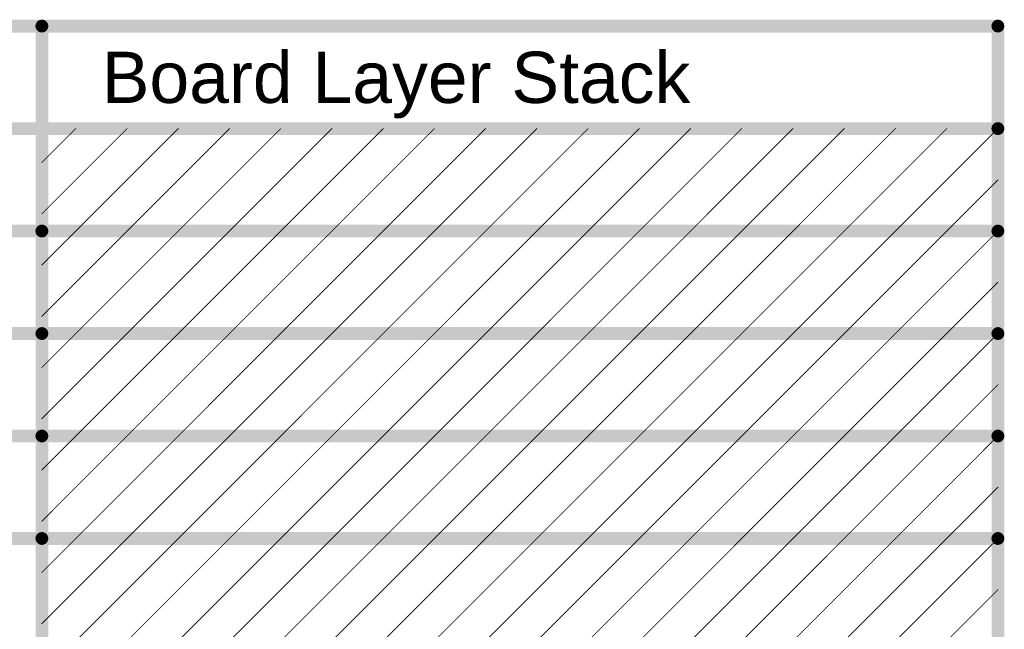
# Model space of a CAD drawing. Header units: inches. Extents: x -0.03 to 9.71, y 0 to 4.44.
# Tile 118 of 118: x 8.56 to 9.71, y 1.88 to 2.6. Entities that reach past the tile are written whole.
import ezdxf

# ---------------------------------------------------------------- set-up
doc = ezdxf.new("R2010")
doc.units = ezdxf.units.IN
doc.header["$MEASUREMENT"] = 0
doc.layers.add('Fabrication', color=76, linetype='Continuous')
doc.styles.add('Arial', font='txt', dxfattribs={"height": 0.2})

msp = doc.modelspace()

# ---------------------------------------------------------------- linework, layer by layer
at = {"layer": 'Fabrication'}
for points, const_width in [([(5.1656, 2.59), (9.7044, 2.59)], 0.015), ([(8.5847, 1.15), (8.5847, 2.59)], 0.015), ([(9.7044, 1.15), (9.7044, 2.59)], 0.015), ([(5.1656, 2.47), (9.7044, 2.47)], 0.015), ([(8.5847, 2.3703), (8.6844, 2.47)], 0.001), ([(8.5847, 2.4303), (8.6244, 2.47)], 0.001), ([(8.6244, 2.35), (8.7444, 2.47)], 0.001), ([(8.6844, 2.35), (8.8044, 2.47)], 0.001), ([(8.7444, 2.35), (8.8644, 2.47)], 0.001), ([(8.8044, 2.35), (8.9244, 2.47)], 0.001), ([(8.8644, 2.35), (8.9844, 2.47)], 0.001), ([(8.9244, 2.35), (9.0444, 2.47)], 0.001), ([(8.9844, 2.35), (9.1044, 2.47)], 0.001), ([(9.0444, 2.35), (9.1644, 2.47)], 0.001), ([(9.1044, 2.35), (9.2244, 2.47)], 0.001), ([(9.1644, 2.35), (9.2844, 2.47)], 0.001), ([(9.2244, 2.35), (9.3444, 2.47)], 0.001), ([(9.2844, 2.35), (9.4044, 2.47)], 0.001), ([(9.3444, 2.35), (9.4644, 2.47)], 0.001), ([(9.4044, 2.35), (9.5244, 2.47)], 0.001), ([(9.4644, 2.35), (9.5844, 2.47)], 0.001), ([(9.5244, 2.35), (9.6444, 2.47)], 0.001), ([(9.5844, 2.35), (9.7044, 2.47)], 0.001), ([(9.6444, 2.35), (9.7044, 2.41)], 0.001), ([(8.0148, 2.35), (8.5847, 2.35)], 0.015), ([(8.5847, 2.35), (9.7044, 2.35)], 0.015), ([(8.5847, 2.2503), (8.6844, 2.35)], 0.001), ([(8.5847, 2.3103), (8.6244, 2.35)], 0.001), ([(8.6244, 2.23), (8.7444, 2.35)], 0.001), ([(8.6844, 2.23), (8.8044, 2.35)], 0.001), ([(8.7444, 2.23), (8.8644, 2.35)], 0.001), ([(8.8044, 2.23), (8.9244, 2.35)], 0.001), ([(8.8644, 2.23), (8.9844, 2.35)], 0.001), ([(8.9244, 2.23), (9.0444, 2.35)], 0.001), ([(8.9844, 2.23), (9.1044, 2.35)], 0.001), ([(9.0444, 2.23), (9.1644, 2.35)], 0.001), ([(9.1044, 2.23), (9.2244, 2.35)], 0.001), ([(9.1644, 2.23), (9.2844, 2.35)], 0.001), ([(9.2244, 2.23), (9.3444, 2.35)], 0.001), ([(9.2844, 2.23), (9.4044, 2.35)], 0.001), ([(9.3444, 2.23), (9.4644, 2.35)], 0.001), ([(9.4044, 2.23), (9.5244, 2.35)], 0.001), ([(9.4644, 2.23), (9.5844, 2.35)], 0.001), ([(9.5244, 2.23), (9.6444, 2.35)], 0.001), ([(9.5844, 2.23), (9.7044, 2.35)], 0.001), ([(9.6444, 2.23), (9.7044, 2.29)], 0.001), ([(8.0148, 2.23), (8.5847, 2.23)], 0.015), ([(8.5847, 2.23), (9.7044, 2.23)], 0.015), ([(8.5847, 2.1303), (8.6844, 2.23)], 0.001), ([(8.5847, 2.1903), (8.6244, 2.23)], 0.001), ([(8.6244, 2.11), (8.7444, 2.23)], 0.001), ([(8.6844, 2.11), (8.8044, 2.23)], 0.001), ([(8.7444, 2.11), (8.8644, 2.23)], 0.001), ([(8.8044, 2.11), (8.9244, 2.23)], 0.001), ([(8.8644, 2.11), (8.9844, 2.23)], 0.001), ([(8.9244, 2.11), (9.0444, 2.23)], 0.001), ([(8.9844, 2.11), (9.1044, 2.23)], 0.001), ([(9.0444, 2.11), (9.1644, 2.23)], 0.001), ([(9.1044, 2.11), (9.2244, 2.23)], 0.001), ([(9.1644, 2.11), (9.2844, 2.23)], 0.001), ([(9.2244, 2.11), (9.3444, 2.23)], 0.001), ([(9.2844, 2.11), (9.4044, 2.23)], 0.001), ([(9.3444, 2.11), (9.4644, 2.23)], 0.001), ([(9.4044, 2.11), (9.5244, 2.23)], 0.001), ([(9.4644, 2.11), (9.5844, 2.23)], 0.001), ([(9.5244, 2.11), (9.6444, 2.23)], 0.001), ([(9.5844, 2.11), (9.7044, 2.23)], 0.001), ([(9.6444, 2.11), (9.7044, 2.17)], 0.001), ([(8.0148, 2.11), (8.5847, 2.11)], 0.015), ([(8.5847, 2.11), (9.7044, 2.11)], 0.015), ([(8.5847, 2.0103), (8.6844, 2.11)], 0.001), ([(8.5847, 2.0703), (8.6244, 2.11)], 0.001), ([(8.6244, 1.99), (8.7444, 2.11)], 0.001), ([(8.6844, 1.99), (8.8044, 2.11)], 0.001), ([(8.7444, 1.99), (8.8644, 2.11)], 0.001), ([(8.8044, 1.99), (8.9244, 2.11)], 0.001), ([(8.8644, 1.99), (8.9844, 2.11)], 0.001), ([(8.9244, 1.99), (9.0444, 2.11)], 0.001), ([(8.9844, 1.99), (9.1044, 2.11)], 0.001), ([(9.0444, 1.99), (9.1644, 2.11)], 0.001), ([(9.1044, 1.99), (9.2244, 2.11)], 0.001), ([(9.1644, 1.99), (9.2844, 2.11)], 0.001), ([(9.2244, 1.99), (9.3444, 2.11)], 0.001), ([(9.2844, 1.99), (9.4044, 2.11)], 0.001), ([(9.3444, 1.99), (9.4644, 2.11)], 0.001), ([(9.4044, 1.99), (9.5244, 2.11)], 0.001), ([(9.4644, 1.99), (9.5844, 2.11)], 0.001), ([(9.5244, 1.99), (9.6444, 2.11)], 0.001), ([(9.5844, 1.99), (9.7044, 2.11)], 0.001), ([(9.6444, 1.99), (9.7044, 2.05)], 0.001), ([(8.0148, 1.99), (8.5847, 1.99)], 0.015), ([(8.5847, 1.99), (9.7044, 1.99)], 0.015), ([(8.5847, 1.8903), (8.6844, 1.99)], 0.001), ([(8.5847, 1.9503), (8.6244, 1.99)], 0.001), ([(8.6244, 1.87), (8.7444, 1.99)], 0.001), ([(8.6844, 1.87), (8.8044, 1.99)], 0.001), ([(8.7444, 1.87), (8.8644, 1.99)], 0.001), ([(8.8044, 1.87), (8.9244, 1.99)], 0.001), ([(8.8644, 1.87), (8.9844, 1.99)], 0.001), ([(8.9244, 1.87), (9.0444, 1.99)], 0.001), ([(8.9844, 1.87), (9.1044, 1.99)], 0.001), ([(9.0444, 1.87), (9.1644, 1.99)], 0.001), ([(9.1044, 1.87), (9.2244, 1.99)], 0.001), ([(9.1644, 1.87), (9.2844, 1.99)], 0.001), ([(9.2244, 1.87), (9.3444, 1.99)], 0.001), ([(9.2844, 1.87), (9.4044, 1.99)], 0.001), ([(9.3444, 1.87), (9.4644, 1.99)], 0.001), ([(9.4044, 1.87), (9.5244, 1.99)], 0.001), ([(9.4644, 1.87), (9.5844, 1.99)], 0.001), ([(9.5244, 1.87), (9.6444, 1.99)], 0.001), ([(9.5844, 1.87), (9.7044, 1.99)], 0.001), ([(9.6444, 1.87), (9.7044, 1.93)], 0.001)]:
    msp.add_lwpolyline(points, dxfattribs=dict(at, const_width=const_width))
for points, const_width in [([(8.5809, 2.59, 1), (8.5884, 2.59, 1)], 0.0075), ([(9.7006, 2.59, 1), (9.7081, 2.59, 1)], 0.0075), ([(9.7006, 2.59, 1), (9.7081, 2.59, 1)], 0.0075), ([(8.6241, 2.47, 1), (8.6246, 2.47, 1)], 0.0005), ([(8.6841, 2.47, 1), (8.6846, 2.47, 1)], 0.0005), ([(8.7441, 2.47, 1), (8.7446, 2.47, 1)], 0.0005), ([(8.8041, 2.47, 1), (8.8046, 2.47, 1)], 0.0005), ([(8.8641, 2.47, 1), (8.8646, 2.47, 1)], 0.0005), ([(8.9241, 2.47, 1), (8.9246, 2.47, 1)], 0.0005), ([(8.9841, 2.47, 1), (8.9846, 2.47, 1)], 0.0005), ([(9.0441, 2.47, 1), (9.0446, 2.47, 1)], 0.0005), ([(9.1041, 2.47, 1), (9.1046, 2.47, 1)], 0.0005), ([(9.1641, 2.47, 1), (9.1646, 2.47, 1)], 0.0005), ([(9.2241, 2.47, 1), (9.2246, 2.47, 1)], 0.0005), ([(9.2841, 2.47, 1), (9.2846, 2.47, 1)], 0.0005), ([(9.3441, 2.47, 1), (9.3446, 2.47, 1)], 0.0005), ([(9.4041, 2.47, 1), (9.4046, 2.47, 1)], 0.0005), ([(9.4641, 2.47, 1), (9.4646, 2.47, 1)], 0.0005), ([(9.5241, 2.47, 1), (9.5246, 2.47, 1)], 0.0005), ([(9.5841, 2.47, 1), (9.5846, 2.47, 1)], 0.0005), ([(9.6441, 2.47, 1), (9.6446, 2.47, 1)], 0.0005), ([(9.7006, 2.47, 1), (9.7081, 2.47, 1)], 0.0075), ([(9.7041, 2.47, 1), (9.7046, 2.47, 1)], 0.0005), ([(8.5844, 2.4303, 1), (8.5849, 2.4303, 1)], 0.0005), ([(9.7041, 2.41, 1), (9.7046, 2.41, 1)], 0.0005), ([(8.5844, 2.3703, 1), (8.5849, 2.3703, 1)], 0.0005), ([(8.5809, 2.35, 1), (8.5884, 2.35, 1)], 0.0075), ([(8.5809, 2.35, 1), (8.5884, 2.35, 1)], 0.0075), ([(9.7006, 2.35, 1), (9.7081, 2.35, 1)], 0.0075), ([(8.6241, 2.35, 1), (8.6246, 2.35, 1)], 0.0005), ([(8.6241, 2.35, 1), (8.6246, 2.35, 1)], 0.0005), ([(8.6841, 2.35, 1), (8.6846, 2.35, 1)], 0.0005), ([(8.6841, 2.35, 1), (8.6846, 2.35, 1)], 0.0005), ([(8.7441, 2.35, 1), (8.7446, 2.35, 1)], 0.0005), ([(8.7441, 2.35, 1), (8.7446, 2.35, 1)], 0.0005), ([(8.8041, 2.35, 1), (8.8046, 2.35, 1)], 0.0005), ([(8.8041, 2.35, 1), (8.8046, 2.35, 1)], 0.0005), ([(8.8641, 2.35, 1), (8.8646, 2.35, 1)], 0.0005), ([(8.8641, 2.35, 1), (8.8646, 2.35, 1)], 0.0005), ([(8.9241, 2.35, 1), (8.9246, 2.35, 1)], 0.0005), ([(8.9241, 2.35, 1), (8.9246, 2.35, 1)], 0.0005), ([(8.9841, 2.35, 1), (8.9846, 2.35, 1)], 0.0005), ([(8.9841, 2.35, 1), (8.9846, 2.35, 1)], 0.0005), ([(9.0441, 2.35, 1), (9.0446, 2.35, 1)], 0.0005), ([(9.0441, 2.35, 1), (9.0446, 2.35, 1)], 0.0005), ([(9.1041, 2.35, 1), (9.1046, 2.35, 1)], 0.0005), ([(9.1041, 2.35, 1), (9.1046, 2.35, 1)], 0.0005), ([(9.1641, 2.35, 1), (9.1646, 2.35, 1)], 0.0005), ([(9.1641, 2.35, 1), (9.1646, 2.35, 1)], 0.0005), ([(9.2241, 2.35, 1), (9.2246, 2.35, 1)], 0.0005), ([(9.2241, 2.35, 1), (9.2246, 2.35, 1)], 0.0005), ([(9.2841, 2.35, 1), (9.2846, 2.35, 1)], 0.0005), ([(9.2841, 2.35, 1), (9.2846, 2.35, 1)], 0.0005), ([(9.3441, 2.35, 1), (9.3446, 2.35, 1)], 0.0005), ([(9.3441, 2.35, 1), (9.3446, 2.35, 1)], 0.0005), ([(9.4041, 2.35, 1), (9.4046, 2.35, 1)], 0.0005), ([(9.4041, 2.35, 1), (9.4046, 2.35, 1)], 0.0005), ([(9.4641, 2.35, 1), (9.4646, 2.35, 1)], 0.0005), ([(9.4641, 2.35, 1), (9.4646, 2.35, 1)], 0.0005), ([(9.5241, 2.35, 1), (9.5246, 2.35, 1)], 0.0005), ([(9.5241, 2.35, 1), (9.5246, 2.35, 1)], 0.0005), ([(9.5841, 2.35, 1), (9.5846, 2.35, 1)], 0.0005), ([(9.5841, 2.35, 1), (9.5846, 2.35, 1)], 0.0005), ([(9.6441, 2.35, 1), (9.6446, 2.35, 1)], 0.0005), ([(9.6441, 2.35, 1), (9.6446, 2.35, 1)], 0.0005), ([(9.7041, 2.35, 1), (9.7046, 2.35, 1)], 0.0005), ([(8.5844, 2.3103, 1), (8.5849, 2.3103, 1)], 0.0005), ([(9.7041, 2.29, 1), (9.7046, 2.29, 1)], 0.0005), ([(8.5844, 2.2503, 1), (8.5849, 2.2503, 1)], 0.0005), ([(8.5809, 2.23, 1), (8.5884, 2.23, 1)], 0.0075), ([(8.5809, 2.23, 1), (8.5884, 2.23, 1)], 0.0075), ([(9.7006, 2.23, 1), (9.7081, 2.23, 1)], 0.0075), ([(8.6241, 2.23, 1), (8.6246, 2.23, 1)], 0.0005), ([(8.6241, 2.23, 1), (8.6246, 2.23, 1)], 0.0005), ([(8.6841, 2.23, 1), (8.6846, 2.23, 1)], 0.0005), ([(8.6841, 2.23, 1), (8.6846, 2.23, 1)], 0.0005), ([(8.7441, 2.23, 1), (8.7446, 2.23, 1)], 0.0005), ([(8.7441, 2.23, 1), (8.7446, 2.23, 1)], 0.0005), ([(8.8041, 2.23, 1), (8.8046, 2.23, 1)], 0.0005), ([(8.8041, 2.23, 1), (8.8046, 2.23, 1)], 0.0005), ([(8.8641, 2.23, 1), (8.8646, 2.23, 1)], 0.0005), ([(8.8641, 2.23, 1), (8.8646, 2.23, 1)], 0.0005), ([(8.9241, 2.23, 1), (8.9246, 2.23, 1)], 0.0005), ([(8.9241, 2.23, 1), (8.9246, 2.23, 1)], 0.0005), ([(8.9841, 2.23, 1), (8.9846, 2.23, 1)], 0.0005), ([(8.9841, 2.23, 1), (8.9846, 2.23, 1)], 0.0005), ([(9.0441, 2.23, 1), (9.0446, 2.23, 1)], 0.0005), ([(9.0441, 2.23, 1), (9.0446, 2.23, 1)], 0.0005), ([(9.1041, 2.23, 1), (9.1046, 2.23, 1)], 0.0005), ([(9.1041, 2.23, 1), (9.1046, 2.23, 1)], 0.0005), ([(9.1641, 2.23, 1), (9.1646, 2.23, 1)], 0.0005), ([(9.1641, 2.23, 1), (9.1646, 2.23, 1)], 0.0005), ([(9.2241, 2.23, 1), (9.2246, 2.23, 1)], 0.0005), ([(9.2241, 2.23, 1), (9.2246, 2.23, 1)], 0.0005), ([(9.2841, 2.23, 1), (9.2846, 2.23, 1)], 0.0005), ([(9.2841, 2.23, 1), (9.2846, 2.23, 1)], 0.0005), ([(9.3441, 2.23, 1), (9.3446, 2.23, 1)], 0.0005), ([(9.3441, 2.23, 1), (9.3446, 2.23, 1)], 0.0005), ([(9.4041, 2.23, 1), (9.4046, 2.23, 1)], 0.0005), ([(9.4041, 2.23, 1), (9.4046, 2.23, 1)], 0.0005), ([(9.4641, 2.23, 1), (9.4646, 2.23, 1)], 0.0005), ([(9.4641, 2.23, 1), (9.4646, 2.23, 1)], 0.0005), ([(9.5241, 2.23, 1), (9.5246, 2.23, 1)], 0.0005), ([(9.5241, 2.23, 1), (9.5246, 2.23, 1)], 0.0005), ([(9.5841, 2.23, 1), (9.5846, 2.23, 1)], 0.0005), ([(9.5841, 2.23, 1), (9.5846, 2.23, 1)], 0.0005), ([(9.6441, 2.23, 1), (9.6446, 2.23, 1)], 0.0005), ([(9.6441, 2.23, 1), (9.6446, 2.23, 1)], 0.0005), ([(9.7041, 2.23, 1), (9.7046, 2.23, 1)], 0.0005), ([(8.5844, 2.1903, 1), (8.5849, 2.1903, 1)], 0.0005), ([(9.7041, 2.17, 1), (9.7046, 2.17, 1)], 0.0005), ([(8.5844, 2.1303, 1), (8.5849, 2.1303, 1)], 0.0005), ([(8.5809, 2.11, 1), (8.5884, 2.11, 1)], 0.0075), ([(8.5809, 2.11, 1), (8.5884, 2.11, 1)], 0.0075), ([(8.6241, 2.11, 1), (8.6246, 2.11, 1)], 0.0005), ([(8.6241, 2.11, 1), (8.6246, 2.11, 1)], 0.0005), ([(8.6841, 2.11, 1), (8.6846, 2.11, 1)], 0.0005), ([(8.6841, 2.11, 1), (8.6846, 2.11, 1)], 0.0005), ([(8.7441, 2.11, 1), (8.7446, 2.11, 1)], 0.0005), ([(8.7441, 2.11, 1), (8.7446, 2.11, 1)], 0.0005), ([(8.8041, 2.11, 1), (8.8046, 2.11, 1)], 0.0005), ([(8.8041, 2.11, 1), (8.8046, 2.11, 1)], 0.0005), ([(8.8641, 2.11, 1), (8.8646, 2.11, 1)], 0.0005), ([(8.8641, 2.11, 1), (8.8646, 2.11, 1)], 0.0005), ([(8.9241, 2.11, 1), (8.9246, 2.11, 1)], 0.0005), ([(8.9241, 2.11, 1), (8.9246, 2.11, 1)], 0.0005), ([(8.9841, 2.11, 1), (8.9846, 2.11, 1)], 0.0005), ([(8.9841, 2.11, 1), (8.9846, 2.11, 1)], 0.0005), ([(9.0441, 2.11, 1), (9.0446, 2.11, 1)], 0.0005), ([(9.0441, 2.11, 1), (9.0446, 2.11, 1)], 0.0005), ([(9.1041, 2.11, 1), (9.1046, 2.11, 1)], 0.0005), ([(9.1041, 2.11, 1), (9.1046, 2.11, 1)], 0.0005), ([(9.1641, 2.11, 1), (9.1646, 2.11, 1)], 0.0005), ([(9.1641, 2.11, 1), (9.1646, 2.11, 1)], 0.0005), ([(9.2241, 2.11, 1), (9.2246, 2.11, 1)], 0.0005), ([(9.2241, 2.11, 1), (9.2246, 2.11, 1)], 0.0005), ([(9.2841, 2.11, 1), (9.2846, 2.11, 1)], 0.0005), ([(9.2841, 2.11, 1), (9.2846, 2.11, 1)], 0.0005), ([(9.3441, 2.11, 1), (9.3446, 2.11, 1)], 0.0005), ([(9.3441, 2.11, 1), (9.3446, 2.11, 1)], 0.0005), ([(9.4041, 2.11, 1), (9.4046, 2.11, 1)], 0.0005), ([(9.4041, 2.11, 1), (9.4046, 2.11, 1)], 0.0005), ([(9.4641, 2.11, 1), (9.4646, 2.11, 1)], 0.0005), ([(9.4641, 2.11, 1), (9.4646, 2.11, 1)], 0.0005), ([(9.5241, 2.11, 1), (9.5246, 2.11, 1)], 0.0005), ([(9.5241, 2.11, 1), (9.5246, 2.11, 1)], 0.0005), ([(9.5841, 2.11, 1), (9.5846, 2.11, 1)], 0.0005), ([(9.5841, 2.11, 1), (9.5846, 2.11, 1)], 0.0005), ([(9.6441, 2.11, 1), (9.6446, 2.11, 1)], 0.0005), ([(9.6441, 2.11, 1), (9.6446, 2.11, 1)], 0.0005), ([(9.7006, 2.11, 1), (9.7081, 2.11, 1)], 0.0075), ([(9.7041, 2.11, 1), (9.7046, 2.11, 1)], 0.0005), ([(8.5844, 2.0703, 1), (8.5849, 2.0703, 1)], 0.0005), ([(9.7041, 2.05, 1), (9.7046, 2.05, 1)], 0.0005), ([(8.5844, 2.0103, 1), (8.5849, 2.0103, 1)], 0.0005), ([(8.5809, 1.99, 1), (8.5884, 1.99, 1)], 0.0075), ([(8.5809, 1.99, 1), (8.5884, 1.99, 1)], 0.0075), ([(9.7006, 1.99, 1), (9.7081, 1.99, 1)], 0.0075), ([(8.6241, 1.99, 1), (8.6246, 1.99, 1)], 0.0005), ([(8.6241, 1.99, 1), (8.6246, 1.99, 1)], 0.0005), ([(8.6841, 1.99, 1), (8.6846, 1.99, 1)], 0.0005), ([(8.6841, 1.99, 1), (8.6846, 1.99, 1)], 0.0005), ([(8.7441, 1.99, 1), (8.7446, 1.99, 1)], 0.0005), ([(8.7441, 1.99, 1), (8.7446, 1.99, 1)], 0.0005), ([(8.8041, 1.99, 1), (8.8046, 1.99, 1)], 0.0005), ([(8.8041, 1.99, 1), (8.8046, 1.99, 1)], 0.0005), ([(8.8641, 1.99, 1), (8.8646, 1.99, 1)], 0.0005), ([(8.8641, 1.99, 1), (8.8646, 1.99, 1)], 0.0005), ([(8.9241, 1.99, 1), (8.9246, 1.99, 1)], 0.0005), ([(8.9241, 1.99, 1), (8.9246, 1.99, 1)], 0.0005), ([(8.9841, 1.99, 1), (8.9846, 1.99, 1)], 0.0005), ([(8.9841, 1.99, 1), (8.9846, 1.99, 1)], 0.0005), ([(9.0441, 1.99, 1), (9.0446, 1.99, 1)], 0.0005), ([(9.0441, 1.99, 1), (9.0446, 1.99, 1)], 0.0005), ([(9.1041, 1.99, 1), (9.1046, 1.99, 1)], 0.0005), ([(9.1041, 1.99, 1), (9.1046, 1.99, 1)], 0.0005), ([(9.1641, 1.99, 1), (9.1646, 1.99, 1)], 0.0005), ([(9.1641, 1.99, 1), (9.1646, 1.99, 1)], 0.0005), ([(9.2241, 1.99, 1), (9.2246, 1.99, 1)], 0.0005), ([(9.2241, 1.99, 1), (9.2246, 1.99, 1)], 0.0005), ([(9.2841, 1.99, 1), (9.2846, 1.99, 1)], 0.0005), ([(9.2841, 1.99, 1), (9.2846, 1.99, 1)], 0.0005), ([(9.3441, 1.99, 1), (9.3446, 1.99, 1)], 0.0005), ([(9.3441, 1.99, 1), (9.3446, 1.99, 1)], 0.0005), ([(9.4041, 1.99, 1), (9.4046, 1.99, 1)], 0.0005), ([(9.4041, 1.99, 1), (9.4046, 1.99, 1)], 0.0005), ([(9.4641, 1.99, 1), (9.4646, 1.99, 1)], 0.0005), ([(9.4641, 1.99, 1), (9.4646, 1.99, 1)], 0.0005), ([(9.5241, 1.99, 1), (9.5246, 1.99, 1)], 0.0005), ([(9.5241, 1.99, 1), (9.5246, 1.99, 1)], 0.0005), ([(9.5841, 1.99, 1), (9.5846, 1.99, 1)], 0.0005), ([(9.5841, 1.99, 1), (9.5846, 1.99, 1)], 0.0005), ([(9.6441, 1.99, 1), (9.6446, 1.99, 1)], 0.0005), ([(9.6441, 1.99, 1), (9.6446, 1.99, 1)], 0.0005), ([(9.7041, 1.99, 1), (9.7046, 1.99, 1)], 0.0005), ([(8.5844, 1.9503, 1), (8.5849, 1.9503, 1)], 0.0005), ([(9.7041, 1.93, 1), (9.7046, 1.93, 1)], 0.0005), ([(8.5844, 1.8903, 1), (8.5849, 1.8903, 1)], 0.0005)]:
    msp.add_lwpolyline(points, format="xyb", close=True, dxfattribs=dict(at, const_width=const_width))

# ---------------------------------------------------------------- texts
at = {"layer": 'Fabrication', "style": 'Arial'}
msp.add_text('Board Layer Stack', height=0.06, dxfattribs=at).set_placement((8.6547, 2.5))

doc.saveas('drawing.dxf')
